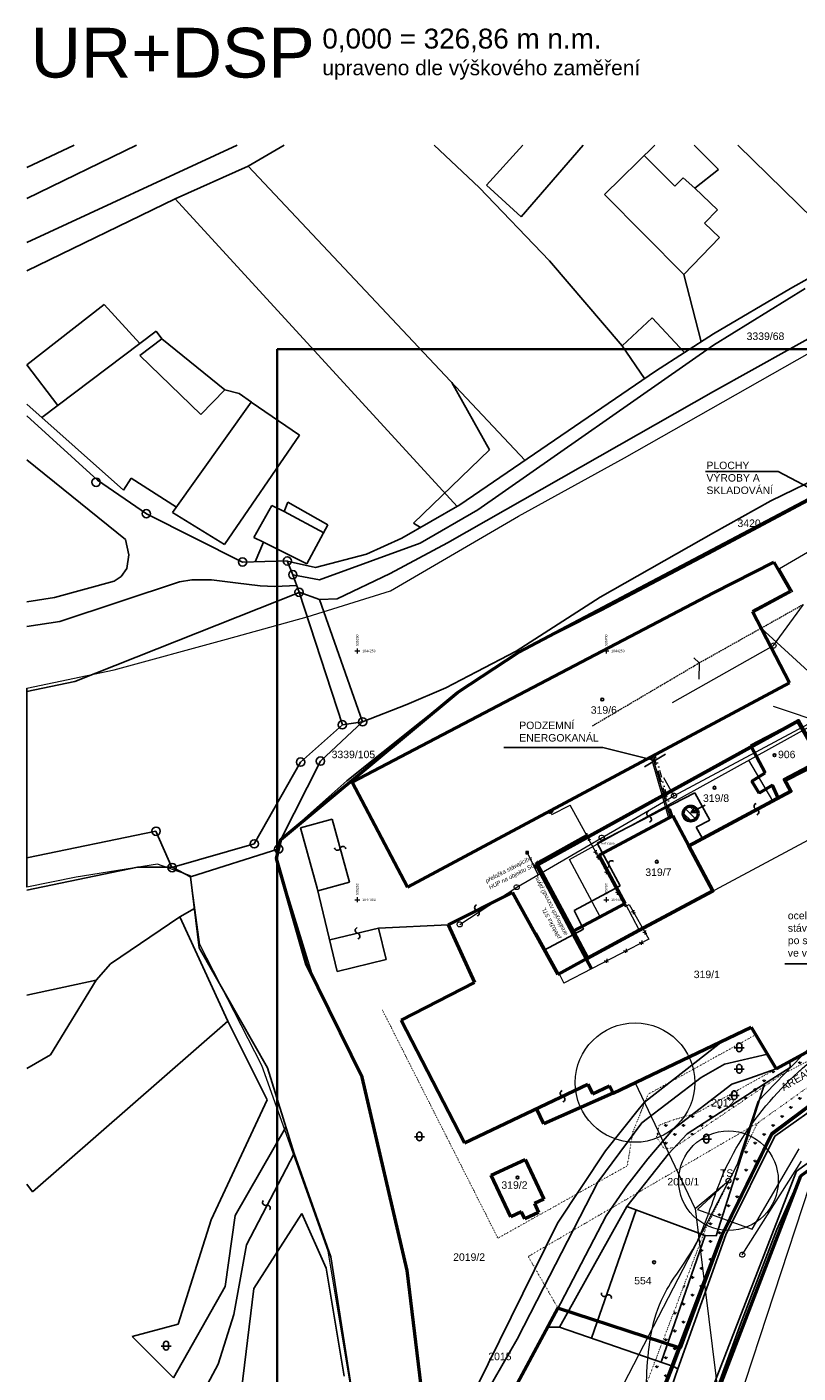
# Model space of a CAD drawing. Header units: millimetres. Extents: x 61711 to 471607, y -104436 to 321769.
# Tile 4 of 10: x 61711 to 216570, y 51267 to 321769. Entities that reach past the tile are written whole.
import ezdxf
from ezdxf.enums import TextEntityAlignment as Align
from ezdxf.lldxf.tags import DXFTag

# ---------------------------------------------------------------- set-up
doc = ezdxf.new("R2010")
doc.units = ezdxf.units.MM
for name, pattern in [('ACAD_ISO06W100', [36, 24, -3, 0, -3, 0, -3, 0, -3]), ('DASHED', [4.5, 3, -1.5]), ('DGN Style 2', [1864.39533, 1118.637198, -745.758132]), ('DIVIDE', [8, 3, -1.5, 0.25, -1.5, 0.25, -1.5]), ('DOT2', [0.875, 0.125, -0.75]), ('I-PLYN', [760, 500, -80, 100, -80])]:
    doc.linetypes.add(name, pattern=pattern)
for name, color, linetype, lineweight in [('hranice', 3, 'Continuous', 20), ('IN_C_TENKA', 7, 'Continuous', 18), ('IN_NS_TLUSTA', 1, 'Continuous', 60), ('IN_SRAFY', 8, 'Continuous', 9), ('OstElektroNNnadz', 232, '_EL_VEDENI_NN_NADZ', 13), ('OstElektroNnPodz', 1, '660B', 13), ('OstKanDest', 32, '626B', 13), ('OstKanSplask', 34, 'KANALIZACE_SPLASKOVA_PODZ', 13), ('OstPlynNtl', 30, '633B', 13), ('OstSdelovaci', 216, 'EL_VEDENI_SLABOPROUD_PODZ', 13), ('OstVodPitna', 150, '616B', 13), ('Plyn', 7, 'Continuous', 30), ('sítě stávající', 5, 'Continuous', 15), ('Vrstva 1', 7, 'Continuous', 0), ('Vrstva 34', 7, 'Continuous', 0), ('Vrstva 39', 7, 'Continuous', 0)]:
    doc.layers.add(name, color=color, linetype=linetype, lineweight=lineweight)
for name, color, linetype in [('IN_BP_BOURACI PRACE', 50, 'Continuous'), ('IN_TEXT', 7, 'Continuous'), ('KATASTR', 116, 'Continuous'), ('OPLOCENÍ', 240, '212R'), ('ZTI_KAN-POPIS', 7, 'Continuous'), ('ZTI_POPIS', 7, 'Continuous')]:
    doc.layers.add(name, color=color, linetype=linetype)
doc.layers.add('IN_HELP', color=6, linetype='Continuous', plot=False)
doc.styles.add('INDRA', font='ariali.ttf')
doc.styles.add('Koty', font='arial.ttf')
doc.styles.add('ROMAND', font='romand.shx', dxfattribs={"width": 0.85})
doc.styles.get("Standard").update_dxf_attribs({"font": 'arial.ttf'})
doc.styles.add('Style-cs_Working', font='cs_Working.shx')
doc.linetypes.add('212R', pattern='A,10,[119,stn.shx,S=0.05,R=0,X=0,Y=0],0.0001', length=10.0001)
doc.linetypes.add('616B', pattern='A,5,-2,5,-5.5,[145,stn.shx,S=0.1,R=0,X=0,Y=0],-5.5,5,-2', length=30)
doc.linetypes.add('626B', pattern='A,5,-2,5,-5.5,[150,stn.shx,S=0.1,R=0,X=0,Y=0],-5.5,5,-2', length=30)
doc.linetypes.add('633B', pattern='A,5,-2,5,-5.5,[155,stn.shx,S=0.1,R=0,X=0,Y=0],-5.5,5,-2', length=30)
doc.linetypes.add('660B', pattern='A,5,-2,5,-5.5,[166,stn.shx,S=0.1,R=0,X=0,Y=0],-5.5,5,-2', length=30)
doc.linetypes.add('_EL_VEDENI_NN_NADZ', pattern='A,10,-15,[109,cadkon.shx,S=5,R=0,X=0,Y=0],-50,10,-10', length=95)
doc.linetypes.add('EL_VEDENI_NADZ', pattern='A,10,-15,[107,cadkon.shx,S=5,R=0,X=0,Y=0],-50,10,-10', length=95)
doc.linetypes.add('EL_VEDENI_NN_PODZ', pattern='A,35,-15,[109,cadkon.shx,S=5,R=0,X=0,Y=0],-50', length=100)
doc.linetypes.add('EL_VEDENI_SLABOPROUD_PODZ', pattern='A,35,-30,[116,cadkon.shx,S=5,R=0,X=0,Y=0],-35', length=100)
doc.linetypes.add('EL_VEDENI_VN_PODZ', pattern='A,35,-15,[110,cadkon.shx,S=5,R=0,X=0,Y=0],-50', length=100)
doc.linetypes.add('HRANICE1', pattern='A,6.35,-2.54,[133,ltypeshp.shx,S=2.54,R=0,X=-2.54,Y=0],-2.54,25.4', length=36.83)
doc.linetypes.add('KANALIZACE_SPLASKOVA_PODZ', pattern='A,35,-15,[102,cadkon.shx,S=5,R=0,X=0,Y=5],-5,[102,cadkon.shx,S=5,R=0,X=20,Y=5],30,-15', length=100)
doc.linetypes.add('OCH_PASMO_PRUM_ZAVODU', pattern='A,17.5,[134,cadkon.shx,S=5,R=0,X=0,Y=-5],17.5,-10,0,-10', length=55)
tags = doc.linetypes.add('PLYN', pattern='A,12.7,-5.08,["GAS",Standard,S=2.54,R=0,X=-2.54,Y=-1.27],-6.35', length=24.13).pattern_tags.tags
tags[6] = DXFTag(74, 10)
doc.linetypes.add('PLYN_POTRUBI_ST_PODZ', pattern='A,35,-15,[113,cadkon.shx,S=5,R=0,X=0,Y=0],-50', length=100)
doc.linetypes.add('PRIMARNI_TEPLOVOD_NADZ', pattern='A,10,-15,[123,cadkon.shx,S=1.25,R=0,X=0,Y=0],-50,10,-10', length=95)
doc.linetypes.add('VODOVOD_NADZ', pattern='A,10,-15,[119,cadkon.shx,S=1.25,R=0,X=0,Y=0],-50,10,-10', length=95)
doc.dimstyles.new('IP 1_100', dxfattribs={"dimscale": 100, "dimtxt": 2.5, "dimasz": 2, "dimexe": 1, "dimexo": 1, "dimgap": 1, "dimtad": 1, "dimdec": 0, "dimzin": 0, "dimdsep": 46, "dimtxsty": 'ROMAND', "dimblk": 'ARCHTICK', "dimcen": 0.09, "dimdle": 1, "dimclrd": 256, "dimclre": 256, "dimclrt": 7, "dimadec": 0, "dimazin": 0, "dimtfac": 1, "dimtdec": 0, "dimtix": 1, "dimtmove": 2, "dimatfit": 3, "dimldrblk": 'OBLIQUE', "dimfxl": 20, "dimfxlon": 1, "dimtolj": 1, "dimtzin": 0, "dimarcsym": 0})
pattern_1 = [(90, (94806.4, 9224.4), (-1796.051, 1796.051), [476.25, -3115.852]), (45, (94806.4, 9224.4), (-1796.05, 1796.05), [476.25, -2063.75]), (135, (94806.4, 9224.4), (-1796.05, -1796.05), [476.25, -2063.75])]

# ---------------------------------------------------------------- blocks, each defined once
blk = doc.blocks.new('_ArchTick')
at = {"color": 0, "linetype": 'ByBlock', "lineweight": 13, "const_width": 0.15}
blk.add_lwpolyline([(-0.5, -0.5), (0.5, 0.5)], dxfattribs=at)
blk = doc.blocks.new('Z620_2')
at = {"layer": 'Vrstva 34', "color": 32, "linetype": 'Continuous', "lineweight": 0}
for p, q in [((-0.5, 0.1), (-0.45, 0.25)), ((-0.5, -0.1), (-0.5, 0.1)), ((-0.45, 0.25), (-0.35, 0.4)), ((-0.35, 0.4), (-0.1, 0.5)), ((-0.1, 0.5), (0.1, 0.5)), ((0.1, 0.5), (0.35, 0.4)), ((0.35, 0.4), (0.45, 0.25)), ((0.45, 0.25), (0.5, 0.1)), ((0.5, 0.1), (0.5, -0.1)), ((-0.4, -0.35), (-0.5, -0.1)), ((-0.25, -0.45), (-0.4, -0.35)), ((-0.1, -0.5), (-0.25, -0.45)), ((0.1, -0.5), (-0.1, -0.5)), ((0.25, -0.45), (0.1, -0.5)), ((0.4, -0.35), (0.25, -0.45)), ((0.5, -0.1), (0.4, -0.35))]:
    blk.add_line(p, q, dxfattribs=at)
blk = doc.blocks.new('Z620')
at = {"layer": 'Vrstva 34', "color": 32, "linetype": 'Continuous', "lineweight": 13}
for p, q in [((-0.5, 0.1), (-0.45, 0.25)), ((-0.5, -0.1), (-0.5, 0.1)), ((-0.45, 0.25), (-0.35, 0.4)), ((-0.35, 0.4), (-0.1, 0.5)), ((-0.1, 0.5), (0.1, 0.5)), ((0.1, 0.5), (0.35, 0.4)), ((0.35, 0.4), (0.45, 0.25)), ((0.45, 0.25), (0.5, 0.1)), ((0.5, 0.1), (0.5, -0.1)), ((-0.4, -0.35), (-0.5, -0.1)), ((-0.25, -0.45), (-0.4, -0.35)), ((-0.1, -0.5), (-0.25, -0.45)), ((0.1, -0.5), (-0.1, -0.5)), ((0.25, -0.45), (0.1, -0.5)), ((0.4, -0.35), (0.25, -0.45)), ((0.5, -0.1), (0.4, -0.35))]:
    blk.add_line(p, q, dxfattribs=at)
blk = doc.blocks.new('Z630')
at = {"layer": 'Vrstva 34', "color": 32, "linetype": 'Continuous', "lineweight": 0}
for p, q in [((-0.25, 0.25), (-0.25, -0.25)), ((0.25, 0.25), (-0.25, 0.25)), ((-0.25, 0.25), (-0.15, 0.15)), ((-0.15, 0.15), (0.15, 0.15)), ((0.15, 0.05), (-0.15, 0.05)), ((-0.15, 0.05), (-0.15, -0.05)), ((0.15, 0.15), (0.15, 0.05)), ((0.25, -0.25), (0.25, 0.25)), ((-0.25, -0.25), (0.25, -0.25)), ((-0.15, -0.05), (0.15, -0.05)), ((0.15, -0.15), (-0.15, -0.15)), ((0.15, -0.05), (0.15, -0.15))]:
    blk.add_line(p, q, dxfattribs=at)

msp = doc.modelspace()

# ---------------------------------------------------------------- hatches: boundary and pattern name
at = {"layer": 'IN_SRAFY', "ltscale": 100}
h = msp.add_hatch(dxfattribs=at)
h.set_pattern_fill('ANSI31', color=42, scale=300, angle=90)
h.set_pattern_definition([(135, (94806.4, 9224.4), (-673.519, -673.519), [])])
h.paths.add_polyline_path([(193505, 163703, 1), (196505, 163703, 1)])
h = msp.add_hatch(dxfattribs=at)
h.set_pattern_fill('GRASS', color=74, scale=100)
h.set_pattern_definition(pattern_1)
h.paths.add_polyline_path([(260092, 124056), (240242, 117644), (229628, 113076), (211212, 99215), (201243, 78924), (179753, 22478), (175776, 21868), (198030, 80321), (208440, 101509), (228169, 115581), (239010, 120924), (260798, 127962)])
h = msp.add_hatch(dxfattribs=at)
h.set_pattern_fill('GRASS', color=74, scale=100)
h.set_pattern_definition(pattern_1)
h.paths.add_polyline_path([(195446, 103297), (191777, 102257), (188727, 101131), (188174, 98668), (189005, 97401), (191414, 100207)])
h.paths.add_polyline_path([(209820, 109369), (214961, 112685), (214900, 113902), (212181, 112419), (204046, 107900, -0.2273284), (204256, 107523), (204256, 106653, -0.8764223), (203259, 106662), (203259, 107463), (196089, 103479), (195446, 103297), (191414, 100207), (189005, 97401), (189708, 96330), (191691, 96566), (194300, 99372)])
h.paths.add_polyline_path([(209623, 108752), (209820, 109369), (194300, 99372), (191691, 96566)], flags=17)
h.paths.add_polyline_path([(221662, 115534), (220634, 117027), (214900, 113902), (214961, 112685), (209820, 109369), (209623, 108752), (213197, 111181)])
h.paths.add_polyline_path([(225492, 117503), (221644, 125920), (221163, 125686), (224224, 118984), (220634, 117027), (221662, 115534)])

# ---------------------------------------------------------------- linework, layer by layer
at = {"layer": 'hranice', "linetype": 'OCH_PASMO_PRUM_ZAVODU', "lineweight": 20, "ltscale": 100}
msp.add_spline([(177364, 28288), (184125, 36694), (186231, 51500), (189538, 66755), (195787, 76720), (201110, 90240), (224737, 118412), (275057, 138553), (293860, 141533), (342399, 157050), (389931, 180026), (407757, 189941), (437552, 196869), (461076, 197772)], degree=3, dxfattribs=at)
at = {"layer": 'IN_BP_BOURACI PRACE', "lineweight": 50, "ltscale": 100}
for p, q in [((207098, 177304), (216458, 182166)), ((216458, 182166), (221041, 174355)), ((209981, 171910), (207098, 177304)), ((207265, 170232), (209981, 171910)), ((208789, 167766), (207265, 170232)), ((211448, 169410), (208789, 167766)), ((212598, 166886), (211448, 169410)), ((191395, 163226), (176628, 155320)), ((194605, 157231), (191395, 163226)), ((176628, 155320), (181820, 145623))]:
    msp.add_line(p, q, dxfattribs=at)
msp.add_circle((195005, 163703), 1500, dxfattribs=at)
at = {"layer": 'IN_C_TENKA', "ltscale": 100}
for p, q in [((174256, 134666), (227153, 162984)), ((199461, 148159), (194605, 157231)), ((181820, 145623), (184694, 140254))]:
    msp.add_line(p, q, dxfattribs=at)
at = {"layer": 'IN_C_TENKA', "color": 152}
for points in [[(61711, 188896), (79202, 192608), (101809, 198740), (117957, 203258), (134750, 208422), (160425, 223430), (181740, 235210), (218849, 256305), (245380, 271641), (273992, 285938), (281535, 288797), (294801, 289317), (312748, 290357), (335117, 288797), (365290, 283859), (409242, 279941), (440028, 281250), (459563, 282562)], [(125455, 22478), (127284, 45198), (122192, 75734), (108894, 113056), (96446, 137371), (94549, 151211), (87950, 153505), (71596, 150924), (61711, 148901)]]:
    msp.add_lwpolyline(points, dxfattribs=at)
at = {"layer": 'IN_C_TENKA', "color": 152, "ltscale": 100}
msp.add_lwpolyline([(459563, 245802), (448975, 245417), (416734, 246950), (384634, 249890), (368316, 252296), (348254, 256841), (334707, 258759), (319652, 259706), (301965, 257917), (286172, 255181), (261359, 249350), (230132, 232867), (202147, 218096), (160488, 196108), (148151, 188033), (137136, 178857), (112683, 158488), (111854, 154669), (119191, 130700), (129229, 110297), (138055, 71872), (142268, 37996), (143628, 25955), (143469, 22478)], dxfattribs=at)
at = {"layer": 'IN_C_TENKA', "color": 165, "lineweight": 50, "ltscale": 100}
for points in [[(143628, 25955), (138055, 71872), (129014, 110734), (117919, 133284), (111854, 154669), (112683, 158488), (148151, 188033), (160488, 196108), (261359, 249350)], [(229628, 113076), (211320, 99434), (201243, 78924), (192907, 56264), (168351, 64316), (150202, 30544)]]:
    msp.add_lwpolyline(points, dxfattribs=at)
at = {"layer": 'IN_C_TENKA', "color": 8, "lineweight": 50, "ltscale": 100}
for points in [[(179753, 22478), (201243, 78924), (211212, 99215), (229628, 113076), (240242, 117644), (285946, 132407), (325601, 143971), (329038, 145231), (336193, 148570), (360188, 160510), (391435, 176673), (406251, 184951), (417244, 188063), (429674, 190023), (459563, 188622)], [(190804, 22478), (217124, 90877), (236440, 105055), (267573, 116613), (279992, 120930), (335414, 139238), (366178, 154038), (409579, 176460), (422419, 179538), (442777, 179443), (459563, 178219)]]:
    msp.add_lwpolyline(points, dxfattribs=at)
at = {"layer": 'IN_C_TENKA', "color": 3, "linetype": 'DOT2', "lineweight": 20, "ltscale": 100}
for points in [[(219020, 131660), (225492, 117503), (213197, 111181), (191691, 96566), (189708, 96330), (188174, 98668), (188727, 101131), (191777, 102257), (196089, 103479), (212181, 112419)], [(208055, 119230), (186463, 107291), (183375, 99781), (182242, 92888), (156300, 78382), (133138, 124163)], [(208440, 101509), (162374, 74678), (168351, 64316)]]:
    msp.add_lwpolyline(points, dxfattribs=at)
msp.add_lwpolyline([(260092, 124056), (240242, 117644), (229628, 113076), (211212, 99215), (201243, 78924), (179753, 22478), (175776, 21868), (198030, 80321), (208440, 101509), (228169, 115581), (239010, 120924), (260798, 127962)], close=True, dxfattribs=at)
at = {"layer": 'IN_HELP'}
msp.add_line((61711, 148901), (61711, 188896), dxfattribs=at)
at = {"layer": 'IN_HELP', "ltscale": 100}
msp.add_lwpolyline([(207098, 177304), (216458, 182166), (221060, 174365), (213843, 170554), (215088, 168197), (212608, 166863), (211448, 169410), (208789, 167766), (207265, 170232), (209981, 171910), (207098, 177304)], close=True, dxfattribs=at)
at = {"layer": 'IN_NS_TLUSTA', "ltscale": 100}
msp.add_lwpolyline([(164213, 153426), (171382, 140035), (174256, 134666), (184694, 140254), (199461, 148159), (194605, 157231), (215087, 168198), (213864, 170513), (221060, 174365), (216629, 182314)], close=True, dxfattribs=at)
at = {"layer": 'IN_TEXT', "color": 40, "ltscale": 100}
msp.add_line((239060, 133525), (213920, 133525), dxfattribs=at)
at = {"layer": 'KATASTR'}
for p, q in [((61711, 278470), (103926, 298022)), ((61711, 287313), (83716, 298022)), ((61711, 293546), (71201, 298022)), ((113349, 298022), (106163, 293776)), ((152551, 289472), (143465, 298022)), ((161294, 298022), (153992, 289963)), ((160986, 283626), (173409, 298022)), ((187808, 298022), (177682, 288076)), ((200572, 293136), (195719, 298022)), ((227027, 275924), (204488, 298022)), ((185659, 295911), (191817, 289763)), ((106163, 293776), (91465, 287203)), ((161738, 234663), (106163, 293776)), ((195870, 289393), (200572, 293136)), ((166629, 274768), (152551, 289472)), ((153992, 289963), (160986, 283626)), ((191817, 289763), (193503, 291451)), ((193503, 291451), (195870, 289393)), ((91465, 287203), (61711, 272773)), ((148132, 225410), (91465, 287203)), ((177682, 288076), (193610, 272053)), ((200380, 285009), (195870, 289393)), ((197789, 282342), (200380, 285009)), ((200783, 279432), (197789, 282342)), ((193610, 272053), (200783, 279432)), ((215031, 269196), (227027, 275924)), ((181220, 257708), (166629, 274768)), ((197144, 258502), (193610, 272053)), ((199612, 248479), (236620, 269196)), ((77236, 265974), (61711, 253867)), ((84397, 258131), (77236, 265974)), ((187271, 263343), (181220, 257708)), ((193785, 256348), (187271, 263343)), ((64710, 243275), (87687, 260614)), ((87687, 260614), (88824, 259108)), ((187958, 252613), (199612, 260084)), ((88824, 259108), (84377, 255752)), ((88824, 259108), (101465, 248860)), ((199612, 257796), (152265, 224745)), ((181220, 257708), (185745, 251098)), ((84377, 255752), (96658, 243885)), ((61711, 253867), (67892, 245676)), ((148668, 225717), (187958, 252613)), ((154589, 236815), (147014, 250324)), ((199612, 216372), (261359, 249350)), ((106764, 246363), (90925, 224197)), ((96658, 243885), (101465, 248860)), ((101465, 248860), (104334, 248137)), ((104334, 248137), (106782, 246388)), ((116456, 239708), (106764, 246363)), ((199612, 248479), (146199, 218097)), ((81110, 228654), (61711, 245949)), ((75850, 230705), (61711, 243614)), ((101394, 217773), (116456, 239708)), ((139369, 222076), (154589, 236815)), ((61711, 234762), (81484, 218792)), ((211101, 226508), (224238, 232907)), ((85691, 223898), (75850, 230705)), ((82659, 231081), (81110, 228654)), ((91713, 225300), (82659, 231081)), ((107286, 219198), (110878, 225579)), ((110878, 225579), (113387, 224383)), ((113387, 224383), (114128, 226263)), ((114128, 226263), (122167, 221705)), ((137012, 219042), (148668, 225717)), ((152265, 224745), (140679, 218060)), ((199612, 220128), (211101, 226508)), ((105017, 214228), (85691, 223898)), ((90925, 224197), (101394, 217773)), ((113387, 224383), (121302, 220104)), ((140753, 221184), (139369, 222076)), ((109228, 218267), (107286, 219198)), ((122167, 221705), (117948, 213899)), ((81484, 218792), (82141, 215674)), ((107545, 214292), (109228, 218267)), ((117948, 213899), (109228, 218267)), ((140679, 218060), (120445, 210665)), ((129875, 215835), (137012, 219042)), ((146199, 218097), (134677, 211934)), ((82141, 215674), (81743, 212934)), ((113970, 214456), (105017, 214228)), ((115110, 211697), (113970, 214456)), ((119659, 213152), (113970, 214401)), ((119659, 213152), (129875, 215835)), ((80657, 211350), (79222, 210364)), ((81743, 212934), (80657, 211350)), ((116375, 208164), (115110, 211697)), ((120445, 210665), (115120, 211684)), ((134677, 211934), (123989, 206824)), ((79222, 210364), (67277, 207136)), ((68323, 202314), (92333, 210234)), ((92333, 210234), (94794, 210643)), ((94794, 210643), (98789, 210682)), ((98789, 210682), (103616, 210070)), ((103616, 210070), (108552, 209457)), ((108552, 209457), (111521, 209348)), ((111521, 209348), (115905, 209557)), ((67277, 207136), (61711, 206238)), ((116375, 208140), (71352, 190219)), ((125053, 181557), (116375, 208164)), ((120442, 206740), (116391, 208180)), ((123989, 206824), (120442, 206740)), ((120442, 206740), (129132, 182129)), ((61711, 201313), (68323, 202314)), ((71352, 190219), (61711, 188195)), ((137984, 185635), (129132, 182129)), ((116654, 174032), (125053, 181557)), ((120659, 174242), (129132, 182129)), ((129132, 182129), (125042, 181520)), ((107347, 157636), (116654, 174032)), ((112683, 158488), (120659, 174242)), ((112683, 158488), (125943, 170297)), ((116669, 160830), (123018, 162575)), ((123018, 162575), (126490, 149937)), ((61711, 154770), (87629, 160154)), ((87629, 160154), (90839, 152864)), ((116669, 160830), (119995, 148721)), ((90839, 152864), (107347, 157636)), ((111854, 154669), (112683, 158488)), ((112269, 156578), (94579, 150998)), ((117919, 133284), (111854, 154669)), ((83924, 152914), (61711, 148326)), ((90880, 152898), (83924, 152914)), ((94579, 150998), (90880, 152898)), ((94579, 150998), (96316, 136708)), ((126490, 149937), (120141, 148193)), ((119995, 148721), (124038, 131981)), ((92407, 142972), (95356, 144603)), ((78469, 133497), (92407, 142972)), ((102058, 122014), (92407, 142972)), ((132299, 140660), (122513, 138297)), ((133824, 134344), (132299, 140660)), ((96316, 136708), (109995, 112636)), ((75599, 130212), (78469, 133497)), ((129014, 110734), (117919, 133284)), ((124038, 131981), (133824, 134344)), ((75599, 130212), (61711, 127213)), ((66471, 115234), (75599, 130212)), ((102058, 122014), (62832, 87683)), ((109955, 106168), (102058, 122014)), ((61711, 112461), (66471, 115234)), ((109995, 112636), (115348, 95400)), ((138055, 71872), (129014, 110734)), ((98725, 82083), (109955, 106168)), ((113702, 100699), (103559, 82933)), ((105819, 77016), (115348, 95400)), ((115348, 95400), (122745, 74654)), ((62832, 87683), (61711, 89224)), ((92098, 61078), (98725, 82083)), ((103559, 82933), (101538, 68695)), ((116902, 83304), (107280, 68254)), ((121802, 72375), (116902, 83304)), ((151994, 48378), (168290, 81372)), ((197889, 78905), (189096, 53441)), ((202059, 79018), (192458, 52114)), ((201243, 78924), (195654, 63560)), ((200092, 78832), (197889, 78905)), ((205034, 61114), (212333, 80115)), ((103238, 63069), (105819, 77016)), ((122745, 74654), (127387, 45176)), ((125420, 50654), (121802, 72375)), ((142268, 37996), (138055, 71872)), ((101538, 68695), (91141, 50320)), ((107280, 68254), (103429, 36797)), ((165434, 68370), (160128, 58063)), ((100084, 53038), (103238, 63069)), ((195654, 63560), (191529, 52602)), ((82818, 58611), (92098, 61078)), ((150202, 30544), (166376, 60524)), ((168658, 60499), (166376, 60524)), ((191529, 52602), (168658, 60499)), ((197771, 41396), (205034, 61114)), ((91141, 50320), (82818, 58611)), ((160128, 58063), (153977, 47371)), ((83832, 22478), (100084, 53038)), ((179753, 22478), (191529, 52602)), ((192458, 52114), (186886, 36499)), ((192458, 52114), (191529, 52602))]:
    msp.add_line(p, q, dxfattribs=at)
at = {"layer": 'KATASTR', "ltscale": 100}
for p, q in [((199612, 220128), (176856, 207213)), ((177094, 204481), (199612, 216372)), ((176856, 207213), (159975, 196305)), ((160488, 196108), (177094, 204481)), ((148151, 188033), (160488, 196108)), ((159975, 196305), (151989, 192162)), ((151989, 192162), (145822, 188963)), ((125943, 170297), (148151, 188033)), ((145822, 188963), (137984, 185635)), ((207075, 177347), (216458, 182166)), ((216458, 182166), (221319, 173881)), ((209981, 171910), (207075, 177347)), ((214204, 170278), (221297, 173924)), ((207265, 170232), (209981, 171910)), ((176222, 157725), (195833, 167837)), ((195833, 167837), (198828, 162404)), ((197397, 158673), (215244, 168282)), ((208789, 167766), (207265, 170232)), ((211448, 169410), (208789, 167766)), ((212598, 166886), (211448, 169410)), ((215244, 168282), (214204, 170278)), ((197926, 165391), (195042, 163879)), ((195042, 163879), (195690, 164707)), ((195042, 163879), (196092, 163941)), ((198828, 162404), (196094, 160932)), ((196094, 160932), (197397, 158673)), ((180863, 149195), (176222, 157725)), ((171604, 144226), (180863, 149195)), ((146301, 141324), (159210, 147854)), ((159210, 147854), (165603, 136270)), ((173480, 140445), (171604, 144226)), ((132299, 140660), (146301, 141324)), ((165603, 136270), (173480, 140445)), ((185727, 105713), (201686, 118155)), ((210406, 115349), (201819, 113331)), ((214900, 113902), (214961, 112685)), ((201819, 113331), (197108, 110659)), ((206905, 110512), (212181, 112419)), ((214961, 112685), (209820, 109369)), ((229628, 113076), (211320, 99434)), ((230469, 112036), (211922, 98866)), ((197108, 110659), (185212, 101521)), ((191414, 100207), (203292, 109309)), ((194300, 99372), (209820, 109369)), ((209820, 109369), (200092, 78832)), ((203292, 109309), (206905, 110512)), ((184734, 104472), (185727, 105713)), ((216270, 91866), (235685, 105781)), ((177873, 95902), (184734, 104472)), ((185212, 101521), (176365, 89605)), ((186381, 94346), (191414, 100207)), ((190521, 95307), (194300, 99372)), ((211320, 99434), (201243, 78924)), ((211922, 98866), (202059, 79018)), ((168290, 81372), (177873, 95902)), ((182151, 84764), (190521, 95307)), ((182186, 88879), (186381, 94346)), ((176365, 89605), (165434, 68370)), ((189379, 22478), (216270, 91866)), ((212333, 80115), (217124, 90877)), ((178010, 82860), (182186, 88879)), ((182151, 84764), (168658, 60499)), ((184029, 84065), (175121, 58267)), ((197889, 78905), (182151, 84764)), ((166376, 60524), (178010, 82860))]:
    msp.add_line(p, q, dxfattribs=at)
at = {"layer": 'KATASTR', "color": 7, "lineweight": 50}
for p, q in [((199612, 208080), (211701, 214235)), ((211701, 214235), (215052, 208419)), ((127023, 170039), (138117, 148882))]:
    msp.add_line(p, q, dxfattribs=at)
at = {"layer": 'KATASTR', "color": 7, "lineweight": 50, "ltscale": 100}
for p, q in [((215052, 208419), (207400, 204322)), ((199612, 208080), (127023, 170039)), ((207400, 204322), (214831, 189951)), ((138117, 148882), (214831, 189951)), ((213864, 170513), (221041, 174355)), ((215088, 168197), (213864, 170513)), ((194605, 157231), (215088, 168197)), ((159210, 147854), (146301, 141324)), ((168322, 131343), (159210, 147854)), ((181820, 145623), (171382, 140035)), ((146301, 141324), (151576, 129754)), ((171382, 140035), (174256, 134666)), ((174256, 134666), (168322, 131343)), ((151576, 129754), (136889, 122171)), ((136889, 122171), (149579, 97502)), ((179414, 107524), (207131, 120755)), ((207131, 120755), (212181, 112419)), ((212181, 112419), (224224, 118984)), ((149579, 97502), (174343, 109326)), ((174343, 109326), (175277, 107370)), ((175277, 107370), (178706, 109008)), ((178706, 109008), (179414, 107524)), ((179414, 107524), (165485, 101362)), ((165485, 101362), (164033, 104404)), ((154945, 91010), (161753, 94216)), ((161753, 94216), (165517, 86222)), ((158864, 82688), (154945, 91010)), ((165517, 86222), (163633, 85335)), ((163633, 85335), (164472, 83554)), ((161007, 83696), (158864, 82688)), ((161691, 82244), (161007, 83696)), ((164472, 83554), (161691, 82244))]:
    msp.add_line(p, q, dxfattribs=at)
at = {"layer": 'KATASTR'}
for points in [[(199612, 257796), (217975, 269196)], [(199612, 260084), (215031, 269196)], [(88670, 56692), (90664, 56692)]]:
    msp.add_lwpolyline(points, dxfattribs=at)
at = {"layer": 'KATASTR', "ltscale": 100}
for points in [[(208274, 163441, 0.7743875), (208209, 164575, -0.7812922), (208143, 165709)], [(186724, 161953, 0.7743875), (186658, 163088, -0.7812922), (186593, 164221)], [(177586, 152846, 0.7743875), (178542, 153460, -0.7812922), (179498, 154073)], [(152152, 143116, 0.7743875), (152086, 144251, -0.7812922), (152021, 145384)], [(204253, 117149, -0.9407376), (205250, 117149), (205250, 116279, -0.8764223), (204253, 116288), (204253, 117149)], [(204252, 112833, -0.9407376), (205249, 112833), (205249, 111964, -0.8764223), (204252, 111973), (204252, 112833)], [(169335, 105770, 0.7743875), (169270, 106904, -0.7812922), (169205, 108038)], [(203259, 107523, -0.9407376), (204256, 107523), (204256, 106653, -0.8764223), (203259, 106662), (203259, 107523)], [(140029, 99240, -0.9407376), (141026, 99240), (141026, 98370, -0.8764223), (140029, 98379), (140029, 99240)], [(197670, 98793, -0.9407376), (198667, 98793), (198667, 97924, -0.8764223), (197670, 97933), (197670, 98793)]]:
    msp.add_lwpolyline(points, format="xyb", dxfattribs=at)
at = {"layer": 'KATASTR'}
for points in [[(125760, 156619, 0.7743875), (124628, 156716, -0.7812922), (123496, 156814)], [(128167, 138512, 0.7743875), (128102, 139646, -0.7812922), (128036, 140780)], [(110443, 84049, 0.7743875), (109808, 84991, -0.7812922), (109173, 85933)], [(179071, 66277, 0.7743875), (178077, 66827, -0.7812922), (177083, 67376)], [(89169, 57190, -0.9407376), (90166, 57190), (90166, 56320, -0.8764223), (89169, 56329), (89169, 57190)]]:
    msp.add_lwpolyline(points, format="xyb", dxfattribs=at)
at = {"layer": 'KATASTR', "ltscale": 100}
for points in [[(203754, 116650), (205748, 116650)], [(203754, 112335), (205747, 112335)], [(202760, 107024), (204754, 107024)], [(139531, 98741), (141525, 98741)], [(197171, 98295), (199165, 98295)]]:
    msp.add_lwpolyline(points, dxfattribs=at)
at = {"layer": 'KATASTR'}
for centre, radius in [((75596, 230275), 833), ((85696, 223951), 833), ((105017, 214251), 833), ((113993, 214456), 833), ((115110, 211697), 833), ((116375, 208164), 833), ((125042, 181544), 833), ((129132, 182129), 833), ((116654, 174032), 833), ((120659, 174242), 833), ((87652, 160154), 833), ((107365, 157614), 833), ((112269, 156578), 833), ((90857, 152842), 833), ((187649, 73524), 286)]:
    msp.add_circle(centre, radius, dxfattribs=at)
at = {"layer": 'KATASTR', "ltscale": 100}
for centre in [(177253, 186617), (211839, 175444), (199789, 168897), (188207, 154022), (160232, 90574)]:
    msp.add_circle(centre, 286, dxfattribs=at)
at = {"layer": 'OPLOCENÍ', "linetype": 'HRANICE1', "lineweight": 20, "ltscale": 100}
for centre, radius in [((183834, 109634), 12000), ((202608, 89921), 10000)]:
    msp.add_circle(centre, radius, dxfattribs=at)
at = {"layer": 'OstElektroNNnadz', "ltscale": 100}
for p, q in [((224144, 122123), (208497, 105820)), ((208497, 105820), (204308, 93210)), ((204308, 93210), (175105, 36696))]:
    msp.add_line(p, q, dxfattribs=at)
at = {"layer": 'OstElektroNNnadz', "linetype": 'EL_VEDENI_VN_PODZ', "ltscale": 100}
for q in [(183834, 109634), (202608, 89921), (202450, 31122)]:
    msp.add_line((195895, 84367), q, dxfattribs=at)
at = {"layer": 'OstElektroNNnadz', "linetype": 'EL_VEDENI_NN_PODZ', "ltscale": 100}
for p, q in [((207385, 80179), (216800, 96323)), ((202608, 89921), (196364, 84169)), ((196364, 84169), (207385, 80179))]:
    msp.add_line(p, q, dxfattribs=at)
at = {"layer": 'OstElektroNNnadz', "linetype": 'EL_VEDENI_VN_PODZ', "ltscale": 100}
msp.add_circle((202608, 89921), 480, dxfattribs=at)
at = {"layer": 'OstElektroNnPodz', "linetype": 'EL_VEDENI_NADZ', "lineweight": 13, "ltscale": 10}
msp.add_line((190866, 162943), (187357, 175243), dxfattribs=at)
at = {"layer": 'OstKanDest', "linetype": 'DASHED', "ltscale": 100}
for p, q in [((196679, 193957), (217652, 205741)), ((175265, 181321), (196679, 193957))]:
    msp.add_line(p, q, dxfattribs=at)
at = {"layer": 'OstKanDest', "ltscale": 100}
for p, q in [((211628, 197447), (217652, 205741)), ((191340, 186048), (211628, 197447)), ((191641, 167293), (227048, 186234)), ((160077, 148910), (191641, 167293)), ((148627, 141409), (160077, 148910))]:
    msp.add_line(p, q, dxfattribs=at)
at = {"layer": 'OstKanSplask', "ltscale": 100}
for p, q in [((209139, 200958), (225516, 185958)), ((170685, 154453), (225818, 185009)), ((211532, 166284), (206709, 174418)), ((176840, 142957), (170685, 154453)), ((205363, 75044), (217240, 93866))]:
    msp.add_line(p, q, dxfattribs=at)
at = {"layer": 'OstPlynNtl', "linetype": 'PLYN', "ltscale": 300}
for p, q in [((219277, 216598), (212827, 212881)), ((212827, 212881), (215467, 208301))]:
    msp.add_line(p, q, dxfattribs=at)
at = {"layer": 'OstPlynNtl', "linetype": 'PLYN', "ltscale": 100}
for p, q in [((215467, 208301), (207542, 204058)), ((167123, 163512), (170778, 165411)), ((174547, 158572), (170778, 165411)), ((167123, 163512), (166914, 163904)), ((176364, 155179), (174518, 158628)), ((176364, 155179), (181556, 145481)), ((181556, 145481), (181819, 145042)), ((181819, 145042), (182623, 145432)), ((182623, 145432), (186598, 138463)), ((168584, 131488), (164028, 139743)), ((186598, 138463), (169565, 129611)), ((168583, 131490), (169565, 129611))]:
    msp.add_line(p, q, dxfattribs=at)
at = {"layer": 'OstPlynNtl', "linetype": 'PLYN_POTRUBI_ST_PODZ', "ltscale": 100}
msp.add_line((218867, 88939), (198371, 26637), dxfattribs=at)
at = {"layer": 'OstSdelovaci', "linetype": 'PRIMARNI_TEPLOVOD_NADZ', "ltscale": 10}
msp.add_line((190602, 162801), (187092, 175101), dxfattribs=at)
at = {"layer": 'OstVodPitna', "linetype": 'VODOVOD_NADZ', "ltscale": 100}
msp.add_line((211586, 185270), (245678, 173775), dxfattribs=at)
at = {"layer": 'OstVodPitna', "color": 5, "linetype": 'ACAD_ISO06W100', "lineweight": 13, "ltscale": 100}
msp.add_line((191131, 163084), (187621, 175384), dxfattribs=at)
at = {"layer": 'Plyn', "color": 40, "linetype": 'I-PLYN', "lineweight": 53, "ltscale": 100}
for p, q in [((163842, 153558), (174152, 159292)), ((163842, 153558), (164011, 153240)), ((164293, 152710), (175075, 132474))]:
    msp.add_line(p, q, dxfattribs=at)
at = {"layer": 'Plyn', "lineweight": 18, "ltscale": 100}
for p, q in [((174069, 158729), (174866, 158468)), ((174600, 159039), (174435, 158217)), ((175518, 156023), (176315, 155762)), ((176049, 156333), (175884, 155511)), ((176054, 155000), (176850, 154739)), ((176584, 155309), (176419, 154487)), ((177693, 152008), (178490, 151747)), ((178224, 152317), (178059, 151496)), ((179888, 147908), (180685, 147647)), ((180419, 148218), (180254, 147396)), ((183074, 144004), (183871, 143744)), ((183605, 144314), (183440, 143492)), ((185225, 138161), (185060, 137339)), ((185418, 139896), (186215, 139635)), ((185949, 140206), (185784, 139384)), ((181535, 136210), (182332, 135949)), ((182066, 136520), (181901, 135698)), ((184694, 137851), (185491, 137591)), ((177635, 134183), (178432, 133922)), ((178166, 134493), (178001, 133671))]:
    msp.add_line(p, q, dxfattribs=at)
at = {"layer": 'Plyn', "ltscale": 100}
for points in [[(166531, 164097), (167060, 164379), (167225, 164071), (166696, 163788)], [(176613, 154626), (176322, 155151), (176628, 155320), (176919, 154796)], [(164140, 152626), (163849, 153150), (164156, 153320), (164446, 152795)]]:
    msp.add_lwpolyline(points, close=True, dxfattribs=at)
at = {"layer": 'Plyn', "color": 40, "linetype": 'I-PLYN', "lineweight": 53, "ltscale": 100}
msp.add_circle((174150, 159290), 137, dxfattribs=at)
at = {"layer": 'sítě stávající', "linetype": 'DIVIDE', "ltscale": 500}
msp.add_line((191395, 163226), (187886, 175526), dxfattribs=at)
at = {"layer": 'Vrstva 1', "color": 3, "linetype": 'Continuous', "lineweight": 0}
for p, q in [((127548, 196367), (128548, 196367)), ((128048, 196867), (128048, 195867)), ((127548, 146367), (128548, 146367)), ((128048, 146867), (128048, 145867))]:
    msp.add_line(p, q, dxfattribs=at)
at = {"layer": 'Vrstva 1', "color": 3, "linetype": 'Continuous', "lineweight": 0, "ltscale": 100}
for p, q in [((177548, 196367), (178548, 196367)), ((178048, 196867), (178048, 195867)), ((177548, 146367), (178548, 146367)), ((178048, 146867), (178048, 145867))]:
    msp.add_line(p, q, dxfattribs=at)
at = {"layer": 'Vrstva 34', "color": 32, "linetype": 'DGN Style 2', "lineweight": 13, "ltscale": 100}
for p, q in [((196679, 193957), (195651, 195011)), ((196679, 193957), (196649, 190710)), ((189555, 170952), (191641, 167293)), ((162160, 155856), (164300, 151476))]:
    msp.add_line(p, q, dxfattribs=at)
at = {"layer": 'ZTI_POPIS', "color": 1, "lineweight": 35}
msp.add_lwpolyline([(111950, 257036), (408950, 257036), (408950, 47036), (111950, 47036)], close=True, dxfattribs=at)

# ---------------------------------------------------------------- block references
at = {"layer": 'OstKanSplask', "ltscale": 100, "xscale": 999.9976885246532, "yscale": 999.9976885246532, "zscale": 999.9976885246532, "rotation": 42.64807170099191}
msp.add_blockref('Z620_2', (211628, 197447), dxfattribs=at)
at = {"layer": 'OstKanSplask', "ltscale": 100, "xscale": 1000, "yscale": 1000, "zscale": 1000}
msp.add_blockref('Z620_2', (205363, 75044), dxfattribs=at)
at = {"layer": 'Vrstva 34', "color": 32, "linetype": 'Continuous', "lineweight": 13, "ltscale": 100, "xscale": 1000, "yscale": 1000, "zscale": 1000}
for name, p in [('Z620', (191641, 167293)), ('Z620', (177139, 158885)), ('Z630', (162160, 155856)), ('Z620', (160077, 148910)), ('Z620', (148627, 141409))]:
    msp.add_blockref(name, p, dxfattribs=at)

# ---------------------------------------------------------------- texts
at = {"layer": 'IN_TEXT', "attachment_point": 1, "style": 'Koty'}
for s, insert, char_height, width in [('UR+DSP', (62456, 321591), 10000, 59043.54), ('0,000 = 326,86 m n.m.', (121036, 321418), 4000, 99663.69), ('upraveno dle výškového zaměření', (121036, 315065), 3000, 71557.61), ('PLOCHY VÝROBY A SKLADOVÁNÍ', (198171, 234411), 1500, 15598.12)]:
    msp.add_mtext(s, dxfattribs=dict(at, insert=insert, char_height=char_height, width=width))
at = {"layer": 'IN_TEXT', "ltscale": 100, "insert": (160580, 182171), "char_height": 1500, "width": 15598.12, "attachment_point": 1, "style": 'Koty'}
msp.add_mtext('PODZEMNÍ \\PENERGOKANÁL', dxfattribs=at)
at = {"layer": 'IN_TEXT', "color": 40, "ltscale": 100, "insert": (214515, 143955), "char_height": 1500, "width": 23659.5, "attachment_point": 1, "style": 'Koty'}
msp.add_mtext('ocel DN 80\\Pstávající rozvod vedený po střeše\\Pve výšce cca 6,5 m', dxfattribs=at)
at = {"layer": 'IN_TEXT', "ltscale": 100, "insert": (212931, 109204), "char_height": 1500, "width": 25698.2, "attachment_point": 1, "rotation": 30.93361, "style": 'Koty'}
msp.add_mtext('AREÁLOVÁ KOMUNIKACE', dxfattribs=at)
at = {"layer": 'KATASTR', "char_height": 1500, "width": 486.77, "attachment_point": 1, "style": 'Koty'}
for s, insert in [('3339/68', (206239, 260372)), ('3420', (204406, 222791)), ('3339/105', (122901, 176329)), ('2019/2', (147306, 75319)), ('554', (183663, 70595)), ('2015', (154365, 55352))]:
    msp.add_mtext(s, dxfattribs=dict(at, insert=insert))
at = {"layer": 'KATASTR', "ltscale": 100, "char_height": 1500, "width": 486.77, "attachment_point": 1, "style": 'Koty'}
for s, insert in [('319/6', (174944, 185261)), ('906', (212546, 176323)), ('319/8', (197480, 167541)), ('319/7', (185898, 152666)), ('319/1', (195626, 132133)), ('2012', (199119, 106334)), ('319/2', (156992, 89803)), ('2010/1', (190330, 90474))]:
    msp.add_mtext(s, dxfattribs=dict(at, insert=insert))
at = {"layer": 'OstElektroNNnadz', "linetype": 'EL_VEDENI_VN_PODZ', "ltscale": 100, "insert": (200893, 92195), "char_height": 1500, "width": 486.77, "attachment_point": 1, "style": 'Koty'}
msp.add_mtext('TS', dxfattribs=at)
at = {"layer": 'Vrstva 34', "color": 32, "linetype": 'Continuous', "lineweight": 13, "ltscale": 100, "style": 'Style-cs_Working'}
msp.add_text('nepřístupná', height=374.99, dxfattribs=at).set_placement((178334, 157716), align=Align.MIDDLE_CENTER)
at = {"layer": 'Vrstva 39', "color": 2, "linetype": 'Continuous', "lineweight": 0, "style": 'Style-cs_Working'}
for p in [(128048, 197367), (128048, 147367)]:
    msp.add_text('535250', height=500, rotation=90, dxfattribs=at).set_placement(p, align=Align.MIDDLE_LEFT)
at = {"layer": 'Vrstva 39', "color": 2, "linetype": 'Continuous', "lineweight": 0, "ltscale": 100, "style": 'Style-cs_Working'}
for p in [(178048, 197367), (178048, 147367)]:
    msp.add_text('535200', height=500, rotation=90, dxfattribs=at).set_placement(p, align=Align.MIDDLE_LEFT)
at = {"layer": 'Vrstva 39', "color": 2, "linetype": 'Continuous', "lineweight": 0, "style": 'Style-cs_Working'}
for s, p in [('1044250', (129048, 196367)), ('1044300', (129048, 146367))]:
    msp.add_text(s, height=500, dxfattribs=at).set_placement(p, align=Align.MIDDLE_LEFT)
at = {"layer": 'Vrstva 39', "color": 2, "linetype": 'Continuous', "lineweight": 0, "ltscale": 100, "style": 'Style-cs_Working'}
for s, p in [('1044250', (179048, 196367)), ('1044300', (179048, 146367))]:
    msp.add_text(s, height=500, dxfattribs=at).set_placement(p, align=Align.MIDDLE_LEFT)
at = {"layer": 'ZTI_KAN-POPIS', "ltscale": 100, "style": 'INDRA', "width": 0.8}
for s, rotation, p in [('přeložka stávajícího', 27.16117, (154048, 149761)), ('HUP na objektu SO 01', 27.16117, (154738, 148416)), ('areálových rozvodů plynu', 117.16117, (170281, 139467)), ('přeložka STL ', 117.16117, (168937, 138777))]:
    msp.add_text(s, height=843.75, rotation=rotation, dxfattribs=at).set_placement(p)

# ---------------------------------------------------------------- leaders
at = {"layer": 'IN_TEXT'}
msp.add_leader([(221188, 227896), (212557, 232402), (197970, 232402)], dimstyle='IP 1_100', override={"dimasz": 35, "dimgap": 1, "dimtad": 0}, dxfattribs=at)
at = {"layer": 'IN_TEXT', "ltscale": 100}
msp.add_leader([(187829, 174361), (177366, 176992), (157462, 176992)], dimstyle='IP 1_100', override={"dimasz": 35, "dimtad": 0}, dxfattribs=at)

doc.saveas('drawing.dxf')
